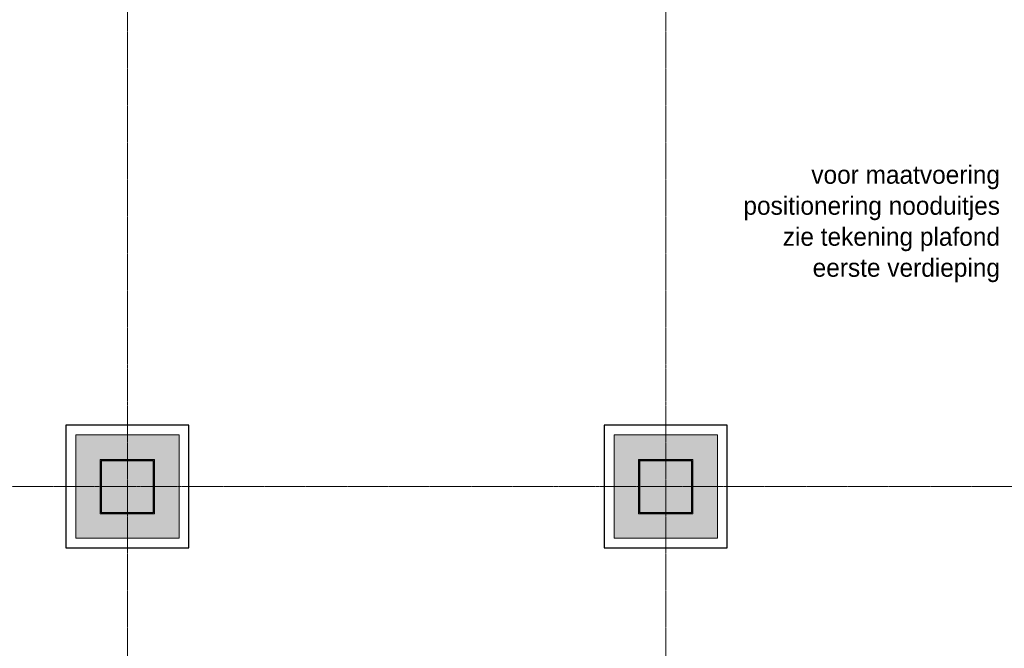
# Model space of a CAD drawing. Header units: millimetres. Extents: x 3625 to 90524, y -20577 to 42628.
# Tile 60 of 256: x 33639 to 43698, y 23177 to 29596. Entities that reach past the tile are written whole.
import ezdxf

# ---------------------------------------------------------------- set-up
doc = ezdxf.new("R2010")
doc.units = ezdxf.units.MM
doc.linetypes.add('stramien', pattern=[22.225, 12.7, -3.175, 3.175, -3.175])
for name, color, linetype, lineweight in [('A-ANNO-TEXT', 2, 'Continuous', 18), ('A-CLNG-SUSP', 5, 'Continuous', 25), ('A-FLOR-PATT', 8, 'Continuous', 18), ('A-GENM', 6, 'Continuous', 18), ('S-COLS', 6, 'Continuous', 18), ('S-GRID', 1, 'Continuous', 18)]:
    doc.layers.add(name, color=color, linetype=linetype, lineweight=lineweight)
doc.styles.add('Frutiger_3', font='txt', dxfattribs={"height": 186.571782})

# ---------------------------------------------------------------- blocks, each defined once
blk = doc.blocks.new('3073_04 constructie_abt_export 08-11-2012_rvt-1-Plotview plafond vierde Verdieping - 1 op 100')
at = {"layer": 'A-FLOR-PATT'}
h = blk.add_hatch(color=254, dxfattribs=at)
h.paths.add_polyline_path([(14989, 24301), (16045, 24301), (16045, 25355), (14989, 25355), (14989, 24318)], flags=0)
h.paths.add_polyline_path([(9489, 24301), (10544, 24301), (10544, 25355), (9489, 25355), (9489, 24304)], flags=0)
h.paths.add_polyline_path([(15240, 24551), (15240, 25105), (15794, 25105), (15793, 24551), (15250, 24551)], flags=0)
h.paths.add_polyline_path([(10294, 24551), (9740, 24551), (9740, 25105), (10294, 25104), (10294, 24561)], flags=0)
h.paths.add_polyline_path([(15250, 29801), (16044, 29801), (16044, 30855), (14989, 30855), (14989, 29801)], flags=0)
h.paths.add_polyline_path([(9489, 29801), (10544, 29801), (10544, 30855), (9489, 30855), (9489, 30051)], flags=0)
h.paths.add_polyline_path([(18656, 29801), (19084, 29801), (19084, 30051), (19077, 30051), (19077, 35023), (18656, 35023), (18656, 29974)], flags=0)
h.paths.add_polyline_path([(15784, 30051), (15240, 30051), (15240, 30605), (15794, 30604), (15794, 30051)], flags=0)
h.paths.add_polyline_path([(10294, 30051), (9740, 30052), (9740, 30605), (10294, 30604), (10294, 30061)], flags=0)
at = {"layer": 'S-COLS', "lineweight": 5}
for points in [[(10284, 24561), (10284, 25095), (9750, 25095), (9750, 24561)], [(15784, 24561), (15784, 25095), (15250, 25095), (15250, 24561)]]:
    blk.add_hatch(color=256, dxfattribs=at).paths.add_polyline_path(points, flags=0)
at = {"layer": 'S-COLS', "color": 90, "lineweight": 35}
for p, q in [((9750, 24561), (9750, 25095)), ((9750, 25095), (10284, 25095)), ((10284, 25095), (10284, 24561)), ((15250, 24561), (15250, 25095)), ((15250, 25095), (15784, 25095)), ((15784, 25095), (15784, 24561)), ((10284, 24561), (9750, 24561)), ((15784, 24561), (15250, 24561))]:
    blk.add_line(p, q, dxfattribs=at)
blk = doc.blocks.new('42_KA leemstuc betonkolomafwerking - Type-V2-Plotview plafond vierde Verdieping - 1 op 100')
at = {"layer": 'A-GENM'}
h = blk.add_hatch(dxfattribs=at)
h.set_pattern_fill('FP_95', color=256, style=0, pattern_type=2)
h.set_pattern_definition([(0, (14705.88, -24828.2), (406.4, 101.6), [33.528, -271.272, 33.528, -271.272, -1625.6]), (0, (14705.88, -24828.2), (406.4, 101.6), [-609.6, 33.528, -576.072, 33.528, -271.272, -711.2]), (0, (14705.88, -24828.2), (406.4, 101.6), [-1524, 33.528, -169.672, 33.528, -474.472]), (120, (14858.27, -24777.4), (-291.18818, 301.15272), [33.528, -271.272, 33.528, -1896.872]), (120, (14858.27, -24777.4), (-291.18818, 301.15272), [-338.328, -271.272, 33.528, -576.072, -1016]), (120, (14858.27, -24777.4), (-291.18818, 301.15272), [-1219.2, 33.528, -271.272, 33.528, -677.672]), (120, (14858.27, -24777.4), (-291.18818, 301.15272), [-1557.528, -169.672, 33.528, -474.472]), (240, (14909.08, -24574.2), (-115.21182, -402.75272), [33.528, -271.272, 33.528, -1896.872]), (240, (14909.08, -24574.2), (-115.21182, -402.75272), [-338.328, -271.272, 33.528, -576.072, -1016]), (240, (14909.08, -24574.2), (-115.21182, -402.75272), [-1219.2, 33.528, -271.272, 33.528, -677.672]), (240, (14909.08, -24574.2), (-115.21182, -402.75272), [-1557.528, -169.672, 33.528, -474.472])])
h.paths.add_polyline_path([(-277, -277), (277, -277), (277, 277), (-277, 277)], flags=0)
h.paths.add_polyline_path([(267, -267), (-267, -267), (-267, 267), (267, 267)], flags=0)
for p, q in [((-277, 277), (277, 277)), ((-277, -277), (-277, 277)), ((267, 267), (-267, 267)), ((-267, 267), (-267, -267)), ((267, -267), (267, 267)), ((277, 277), (277, -277)), ((277, -277), (-277, -277)), ((-267, -267), (267, -267))]:
    blk.add_line(p, q, dxfattribs=at)
blk = doc.blocks.new('42_KA leemstuc betonkolomafwerking - Type-V3-Plotview plafond vierde Verdieping - 1 op 100')
at = {"layer": 'A-GENM'}
h = blk.add_hatch(dxfattribs=at)
h.set_pattern_fill('FP_96', color=256, style=0, pattern_type=2)
h.set_pattern_definition([(0, (9205.88, -24828.2), (406.4, 101.6), [33.528, -271.272, 33.528, -271.272, -1625.6]), (0, (9205.88, -24828.2), (406.4, 101.6), [-609.6, 33.528, -576.072, 33.528, -271.272, -711.2]), (0, (9205.88, -24828.2), (406.4, 101.6), [-1524, 33.528, -169.672, 33.528, -474.472]), (120, (9358.27, -24777.4), (-291.1882, 301.15272), [33.528, -271.272, 33.528, -1896.872]), (120, (9358.27, -24777.4), (-291.1882, 301.15272), [-338.328, -271.272, 33.528, -576.072, -1016]), (120, (9358.27, -24777.4), (-291.1882, 301.15272), [-1219.2, 33.528, -271.272, 33.528, -677.672]), (120, (9358.27, -24777.4), (-291.1882, 301.15272), [-1557.528, -169.672, 33.528, -474.472]), (240, (9409.08, -24574.2), (-115.2118, -402.75272), [33.528, -271.272, 33.528, -1896.872]), (240, (9409.08, -24574.2), (-115.2118, -402.75272), [-338.328, -271.272, 33.528, -576.072, -1016]), (240, (9409.08, -24574.2), (-115.2118, -402.75272), [-1219.2, 33.528, -271.272, 33.528, -677.672]), (240, (9409.08, -24574.2), (-115.2118, -402.75272), [-1557.528, -169.672, 33.528, -474.472])])
h.paths.add_polyline_path([(-277, -277), (277, -277), (277, 277), (-277, 277)], flags=0)
h.paths.add_polyline_path([(-267, -267), (-267, 267), (267, 267), (267, -267)], flags=0)
for p, q in [((-277, 277), (277, 277)), ((-277, -277), (-277, 277)), ((267, 267), (-267, 267)), ((-267, 267), (-267, -267)), ((267, -267), (267, 267)), ((277, 277), (277, -277)), ((277, -277), (-277, -277)), ((-267, -267), (267, -267))]:
    blk.add_line(p, q, dxfattribs=at)

msp = doc.modelspace()

# ---------------------------------------------------------------- linework, layer by layer
at = {"layer": 'A-CLNG-SUSP'}
for p, q in [((35366.9, 25455.2), (34111.3, 25455.2)), ((34111.3, 25455.2), (34111.3, 24201.2)), ((35366.9, 24201.2), (35366.9, 25455.2)), ((40867.1, 25455.2), (39611.5, 25455.2)), ((39611.5, 25455.2), (39611.5, 24201.2)), ((40867.1, 24201.2), (40867.1, 25455.2)), ((34111.3, 24201.2), (35366.9, 24201.2)), ((39611.5, 24201.2), (40867.1, 24201.2))]:
    msp.add_line(p, q, dxfattribs=at)
at = {"layer": 'A-GENM'}
for p, q in [((34111.3, 25355.2), (34111.3, 25455.2)), ((34111.3, 25455.2), (35366.9, 25455.2)), ((35366.9, 25455.2), (35366.9, 25355.2)), ((39611.5, 25355.2), (39611.5, 25455.2)), ((39611.5, 25455.2), (40867.1, 25455.2)), ((40867.1, 25455.2), (40867.1, 25355.2)), ((34111.3, 24301.2), (34111.3, 25355.2)), ((34211.3, 25355.2), (34211.3, 24301.2)), ((35266.9, 25355.2), (34211.3, 25355.2)), ((35266.9, 24301.2), (35266.9, 25355.2)), ((35366.9, 25355.2), (35366.9, 24301.2)), ((39611.5, 24301.2), (39611.5, 25355.2)), ((39711.5, 25355.2), (39711.5, 24301.2)), ((40767.1, 25355.2), (39711.5, 25355.2)), ((40767.1, 24301.2), (40767.1, 25355.2)), ((40867.1, 25355.2), (40867.1, 24301.2)), ((34111.3, 24201.2), (34111.3, 24301.2)), ((34211.3, 24301.2), (35266.9, 24301.2)), ((35366.9, 24301.2), (35366.9, 24201.2)), ((39611.5, 24201.2), (39611.5, 24301.2)), ((39711.5, 24301.2), (40767.1, 24301.2)), ((40867.1, 24301.2), (40867.1, 24201.2)), ((35366.9, 24201.2), (34111.3, 24201.2)), ((40867.1, 24201.2), (39611.5, 24201.2))]:
    msp.add_line(p, q, dxfattribs=at)
at = {"layer": 'S-GRID', "linetype": 'stramien'}
for p, q in [((34739.1, 41627.6), (34739.1, -3246.7)), ((40239.1, 41627.6), (40239.1, -3246.7)), ((23498.5, 24828.2), (89501.6, 24828.2))]:
    msp.add_line(p, q, dxfattribs=at)

# ---------------------------------------------------------------- block references
at = {"color": 250, "lineweight": 5}
msp.add_blockref('3073_04 constructie_abt_export 08-11-2012_rvt-1-Plotview plafond vierde Verdieping - 1 op 100', (24722.5, 0), dxfattribs=at)
at = {"layer": 'A-GENM'}
for name, p in [('42_KA leemstuc betonkolomafwerking - Type-V2-Plotview plafond vierde Verdieping - 1 op 100', (34739.1, 24828.2)), ('42_KA leemstuc betonkolomafwerking - Type-V3-Plotview plafond vierde Verdieping - 1 op 100', (40239.1, 24828.2))]:
    msp.add_blockref(name, p, dxfattribs=at)

# ---------------------------------------------------------------- texts
at = {"layer": 'A-ANNO-TEXT', "color": 7, "insert": (43654.1, 28107), "char_height": 186.572, "width": 3597, "attachment_point": 3, "line_spacing_factor": 1.017696, "style": 'Frutiger_3'}
msp.add_mtext('voor maatvoering\\Ppositionering nooduitjes\\Pzie tekening plafond\\Peerste verdieping', dxfattribs=at)

doc.saveas('drawing.dxf')
